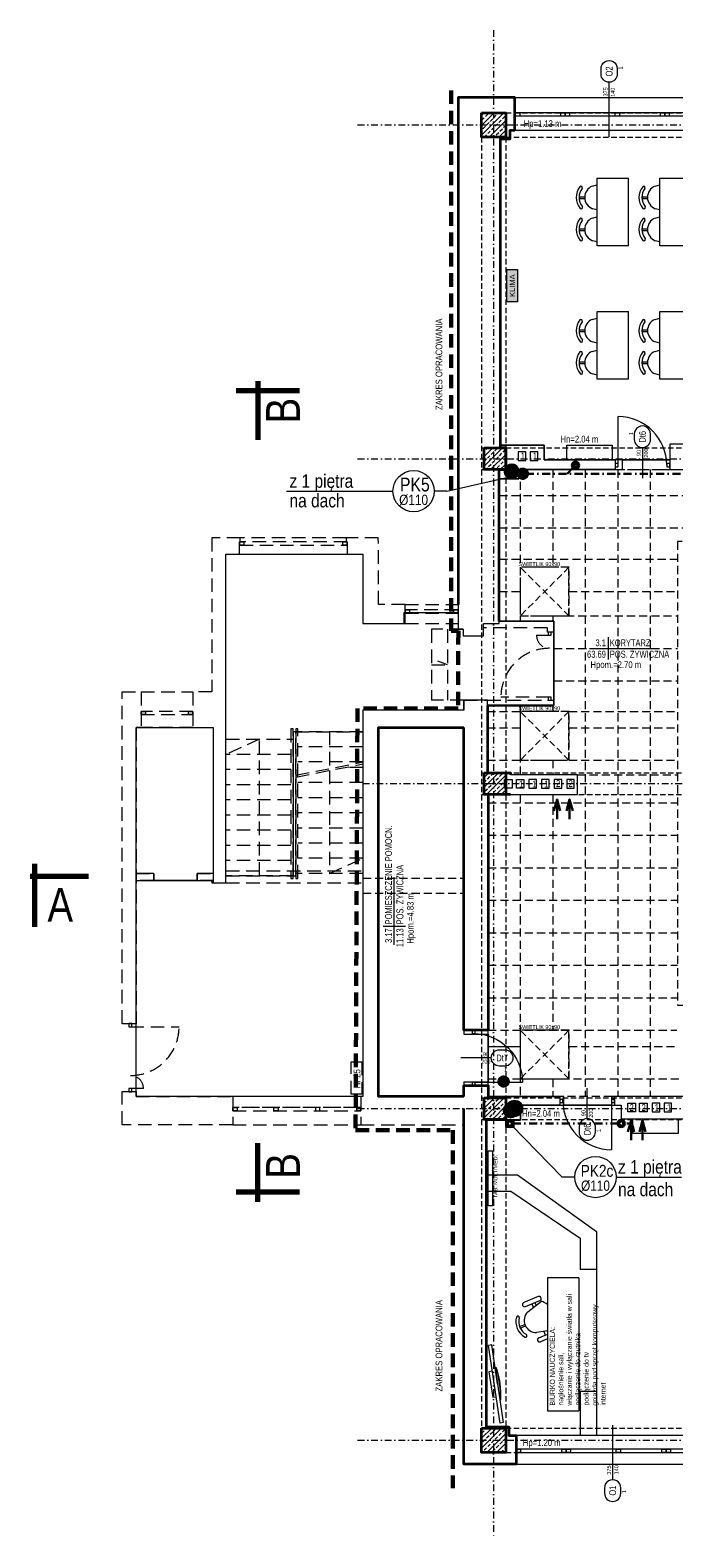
# Model space of a CAD drawing. Header units: millimetres. Extents: x -96593 to 66336, y -23969 to 7139.
# Tile 4 of 256: x -91022 to -89832, y -18348 to -15564. Entities that reach past the tile are written whole.
import ezdxf
from ezdxf.enums import TextEntityAlignment as Align

# ---------------------------------------------------------------- set-up
doc = ezdxf.new("R2010")
doc.units = ezdxf.units.MM
for name, pattern in [('DASHDOT', [1, 0.5, -0.25, 0, -0.25]), ('DASHED', [0.75, 0.5, -0.25]), ('DASHEDX2', [1.5, 1, -0.5])]:
    doc.linetypes.add(name, pattern=pattern)
for name, color, linetype, lineweight in [('!MARIUSZ', 220, 'Continuous', 35), ('BA_drz', 7, 'Continuous', 18), ('BA_KS_ist.', 34, 'Continuous', 50), ('BA_met', 7, 'Continuous', 18), ('BA_sym', 7, 'Continuous', 18), ('BA_txc', 1, 'Continuous', 18), ('BA_txs', 2, 'Continuous', 18), ('Hp', 1, 'Continuous', 18), ('mm_klima_PROJ', 86, 'Continuous', 35), ('mm_klimatyzacja', 94, 'Continuous', 50), ('MM_KS_OPISY', 7, 'Continuous', 9), ('mm_SKROPLINY', 3, 'DASHDOT', 30), ('mm_WENT_graw', 200, 'Continuous', 15), ('mm_went_opis', 7, 'Continuous', 15), ('PG_KONSTRUKCJA', 5, 'Continuous', 35), ('PG_OKNA', 7, 'Continuous', 18), ('PG_OSIE', 1, 'DASHDOT', 18), ('PG_PARAPETY_WEWN.', 2, 'Continuous', 18), ('PG_PARAPETY_ZEWN.', 1, 'Continuous', 18), ('PG_PODCIĄGI', 1, 'DASHED', 18), ('PG_PRZERYWANE_ŚREDNIE', 1, 'DASHEDX2', 18), ('PG_SZRAF', 1, 'Continuous', 18), ('PG_WENTYLACJA', 1, 'Continuous', 18), ('PG_WIDOKOWE_CIENKIE', 1, 'Continuous', 18), ('PG_WYMIARY', 1, 'Continuous', 18), ('PG_WYPOSAŻENIE', 1, 'Continuous', 18), ('PG_ŚCIANY_DZIAŁOWE', 3, 'Continuous', 18), ('PG_ŚCIANY_SŁUPY', 4, 'Continuous', 35), ('PG_ŚWIETLIKI', 1, 'DASHED', 18)]:
    doc.layers.add(name, color=color, linetype=linetype, lineweight=lineweight)
doc.layers.add('BA_pom', color=6, linetype='Continuous', lineweight=18, plot=False)
doc.layers.add('PG_POMOCNICZNE', color=6, linetype='Continuous', lineweight=18, plot=False)
doc.styles.add('BIKTC', font='bikromsw.shx', dxfattribs={"width": 0.8})
doc.styles.add('BIKTS', font='bikromsw.shx', dxfattribs={"width": 0.85})
doc.styles.add('ROMANS', font='bikromsw.shx', dxfattribs={"width": 0.8})
doc.styles.get("Standard").update_dxf_attribs({"font": 'arial.ttf'})

# ---------------------------------------------------------------- blocks, each defined once
blk = doc.blocks.new('SUFIT_2_P')
at = {"layer": 'PG_PRZERYWANE_ŚREDNIE', "color": 251, "lineweight": 15, "ltscale": 15, "true_color": 0x636466}
for points in [[(9997, 3487.9), (10033, 3487.9), (10033, 3504.9), (11614, 3504.9), (11614, 3384.9), (11325, 3384.9), (11325, 3371.9), (10326.5, 3371.9), (10326.5, 2515.9), (10835.5, 2515.9), (10835.5, 2346.9), (9976.5, 2346.9), (9976.5, 2904.9), (10141.5, 2904.9), (10141.5, 2941.2), (10018, 2941.2), (10018, 2944.9), (9975, 2944.9), (9975, 3068.9), (10098, 3068.9), (10098, 3224.7), (9997, 3224.7), (9997, 3487.9)], [(10035.9, 3504.9), (10035.9, 3224.7)], [(10095.9, 3504.9), (10095.9, 3324.6)], [(10155.9, 3504.9), (10155.9, 2346.9)], [(10215.9, 3504.9), (10215.9, 2346.9)], [(10275.9, 3504.9), (10275.9, 2346.9)], [(9997, 3457.3), (10471.8, 3457.3)], [(9997, 3397.3), (10471.8, 3397.3)], [(9997, 3339.5), (10326.5, 3339.5)], [(9997, 3279.5), (10035.9, 3279.5)], [(10125.9, 3279.5), (10326.5, 3279.5)], [(10098, 3234.6), (10326.5, 3234.6)], [(10098, 3174.6), (10326.5, 3174.6)], [(10098, 3114.6), (10326.5, 3114.6)], [(10035.9, 3068.9), (10035.9, 2941.2)], [(10095.9, 3068.9), (10095.9, 3058.2)], [(9975, 3058.2), (10035.9, 3058.2)], [(10125.9, 3058.2), (10326.5, 3058.2)], [(9975, 3028.2), (10035.9, 3028.2)], [(10125.9, 3028.2), (10326.5, 3028.2)], [(9975, 2968.2), (10035.9, 2968.2)], [(10095.9, 2968.2), (10095.9, 2941.2)], [(10125.9, 2968.2), (10326.5, 2968.2)], [(10141.5, 2941.2), (10326.5, 2941.2)], [(10035.9, 2904.9), (10035.9, 2346.9)], [(10095.9, 2904.9), (10095.9, 2469.5)], [(9976.5, 2889.5), (10326.5, 2889.5)], [(9976.5, 2829.5), (10326.5, 2829.5)], [(9976.5, 2769.5), (10326.5, 2769.5)], [(9976.5, 2709.5), (10326.5, 2709.5)], [(9976.5, 2649.5), (10326.5, 2649.5)], [(9976.5, 2589.5), (10326.5, 2589.5)], [(9976.5, 2529.5), (10326.5, 2529.5)], [(9976.5, 2469.5), (10325.2, 2469.5)], [(10125.9, 2439.5), (10325.2, 2439.5)], [(9976.5, 2379.5), (10835.5, 2379.5)], [(10095.9, 2379.5), (10095.9, 2346.9)]]:
    blk.add_lwpolyline(points, dxfattribs=at)
for points in [[(10035.9, 3234.6), (10125.9, 3234.6), (10125.9, 3324.6), (10035.9, 3324.6)], [(10125.9, 3058.2), (10035.9, 3058.2), (10035.9, 2968.2), (10125.9, 2968.2)], [(10125.9, 2469.5), (10035.9, 2469.5), (10035.9, 2379.5), (10125.9, 2379.5)]]:
    blk.add_lwpolyline(points, close=True, dxfattribs=at)
at = {"layer": 'PG_PRZERYWANE_ŚREDNIE', "color": 251, "true_color": 0x636466}
for points in [[(10095.9, 3234.6), (10095.9, 3224.7)], [(9976.5, 2439.5), (10035.9, 2439.5)]]:
    blk.add_lwpolyline(points, dxfattribs=at)
blk = doc.blocks.new('A$C243F7E6F')
at = {"layer": 'PG_SZRAF'}
h = blk.add_hatch(dxfattribs=at)
h.set_pattern_fill('ANSI33', color=256, scale=2)
h.set_pattern_definition([(45, (-6891.598, -2675.306), (-8.980256, 8.980256), []), (45, (-6882.618, -2675.306), (-8.980256, 8.980256), [6.35, -3.175])])
h.paths.add_polyline_path([(0, 0), (40, 0), (40, -40), (0, -40)])
at = {"layer": 'PG_KONSTRUKCJA'}
blk.add_lwpolyline([(0, 0), (40, 0), (40, -40), (0, -40), (0, 0)], dxfattribs=at)
blk = doc.blocks.new('A$C652F0D4A')
at = {"layer": 'PG_SZRAF'}
h = blk.add_hatch(dxfattribs=at)
h.set_pattern_fill('ANSI33', color=256, scale=2)
h.set_pattern_definition([(45, (-7030.048, -4118.865), (-8.980256, 8.980256), []), (45, (-7021.067, -4118.865), (-8.980256, 8.980256), [6.35, -3.175])])
h.paths.add_polyline_path([(-45, 45), (0, 45), (0, 0), (-45, 0)])
at = {"layer": 'PG_KONSTRUKCJA'}
blk.add_lwpolyline([(-45, 45), (0, 45), (0, 0), (-45, 0), (-45, 45)], dxfattribs=at)
blk = doc.blocks.new('bikmet')
blk.add_line((0, 1.65), (0, -1.65))
at = {"style": 'ROMANS', "width": 0.8}
blk.add_attdef('NRPOM', text='', height=1, dxfattribs=at).set_placement((-0.33, 0.33), align=Align.RIGHT)
blk.add_attdef('NWAPOM', (0.25, 0.33), '', height=1, dxfattribs=at)
blk.add_attdef('PODLOGA', text='', height=1.04, dxfattribs=at).set_placement((0.25, -0.33), align=Align.TOP_LEFT)
blk = doc.blocks.new('dr1h901')
at = {"color": 0}
blk.add_line((-0.5, 0), (-0.5, 1), dxfattribs=at)
blk.add_line((0, 0.362), (0, -0.266))
blk.add_arc((-0.5, 0), 1, 0, 90, dxfattribs=at)
blk = doc.blocks.new('A$Cb1a75cff')
at = {"layer": 'PG_ŚWIETLIKI', "ltscale": 25}
for p, q in [((90, 90), (0, 90)), ((0, 90), (0, 0)), ((90, 90), (0, 0)), ((0, 90), (90, 0)), ((90, 0), (90, 90)), ((0, 0), (90, 0))]:
    blk.add_line(p, q, dxfattribs=at)
at = {"layer": 'Hp', "style": 'BIKTC', "width": 0.8}
blk.add_text('ŚWIETLIK 90x90', height=7.5, rotation=90, dxfattribs=at).set_placement((0.2, 35.2), align=Align.BOTTOM_CENTER)
blk = doc.blocks.new('jamb')
blk.add_lwpolyline([(-0.5, -0.5), (-0.5, 0.5), (0.5, 0.5), (0.5, -0.5)], close=True)
blk = doc.blocks.new('symdrz')
blk.add_lwpolyline([(-10, -30, -1), (-10, 30), (10, 30, -1), (10, -30)], format="xyb", close=True)
at = {"style": 'BIKTS', "width": 0.8}
blk.add_attdef('SYMDRZ', text='', height=25, dxfattribs=at).set_placement((0, 0), align=Align.MIDDLE)
blk.add_attdef('SZERDRZ', text='', height=25, dxfattribs=at).set_placement((77.1, 8.8), align=Align.CENTER)
blk.add_attdef('WYSDRZ', text='', height=25, dxfattribs=at).set_placement((77.1, -9.5), align=Align.TOP_CENTER)
blk = doc.blocks.new('A$C5d8eeb17')
at = {"layer": 'PG_WYPOSAŻENIE', "color": 251, "true_color": 0x636466}
for p, q in [((29.8, 110.3), (38.7, 112.7)), ((38.7, 0), (38.7, 125)), ((38.7, 125), (96.5, 125)), ((96.5, 0), (96.5, 125)), ((5.3, 90.8), (15.9, 90.9)), ((5.4, 87.7), (15.9, 87.8)), ((38.7, 66.6), (30.2, 68.7)), ((5.3, 31.7), (15.9, 31.8)), ((5.4, 28.6), (15.9, 28.7)), ((29.8, 51.2), (38.7, 53.6)), ((38.7, 7.5), (30.2, 9.6)), ((96.5, 0), (38.7, 0))]:
    blk.add_line(p, q, dxfattribs=at)
for centre, radius, start, end in [((31.8, 89.5), 31.8, 141.4442, 219.6752), ((31.8, 89.5), 26.5, 141.4442, 219.6752), ((8.8, 107.4), 2.68, 328.6779, 134.2106), ((38.2, 89.6), 22.4, 112.1553, 248.9642), ((9.2, 71.2), 2.68, 226.9089, 32.4416), ((31.8, 30.4), 31.8, 141.4442, 219.6752), ((31.8, 30.4), 26.5, 141.4442, 219.6752), ((8.8, 48.3), 2.68, 328.6779, 134.2106), ((38.2, 30.5), 22.4, 112.1553, 248.9642), ((9.2, 12.1), 2.68, 226.9089, 32.4416)]:
    blk.add_arc(centre, radius, start, end, dxfattribs=at)
blk = doc.blocks.new('A$Cece8d0b0')
at = {"layer": 'PG_WYPOSAŻENIE', "color": 251, "true_color": 0x636466}
for p, q in [((116.2, 245.8), (58.4, 245.8)), ((58.4, 245.8), (58.4, 0)), ((116.2, 245.8), (116.2, 0)), ((41.1, 211.2), (14.6, 200)), ((17.7, 192.6), (44.2, 203.9)), ((22, 183), (47.5, 202.5)), ((32.7, 191.2), (29.9, 197.8)), ((35.3, 200.1), (37.5, 194.9)), ((6.9, 155.6), (16.5, 159.8)), ((8.1, 152.8), (17.8, 156.9)), ((58.4, 147.8), (38.3, 144.7)), ((42.2, 135), (58.4, 141.9)), ((51.6, 146.7), (54.4, 140.2)), ((58.4, 145.8), (57.7, 147.7)), ((58.4, 133.2), (45.4, 127.6)), ((58.4, 0), (116.2, 0))]:
    blk.add_line(p, q, dxfattribs=at)
for centre, radius, start, end in [((16.2, 196.3), 4, 113.0584, 293.0584), ((42.7, 207.5), 4, 293.0584, 113.0584), ((33.4, 165.3), 39.8, 51.1245, 69.3469), ((31.8, 164.6), 31.8, 163.9429, 242.1739), ((3.7, 172.3), 2.68, 351.1766, 156.7093), ((31.8, 164.6), 26.5, 163.9429, 242.1739), ((37.7, 167.1), 22.4, 134.654, 271.4629), ((17.9, 138.9), 2.68, 249.4076, 54.9403), ((43.8, 131.3), 4, 113.0584, 293.0584)]:
    blk.add_arc(centre, radius, start, end, dxfattribs=at)
blk = doc.blocks.new('A$C3e5ab8de')
at = {"layer": 'PG_WIDOKOWE_CIENKIE', "color": 40, "true_color": 0xf8d731}
for points in [[(39.4, 1227.6), (25.4, 1227.6), (25.4, 1211.6), (39.4, 1211.6)], [(61.3, 1227.6), (47.3, 1227.6), (47.3, 1211.6), (61.3, 1211.6)], [(0, 622.3), (14, 622.3), (14, 606.3), (0, 606.3)], [(21.9, 622.3), (35.9, 622.3), (35.9, 606.3), (21.9, 606.3)], [(59.1, 622.3), (45.1, 622.3), (45.1, 606.3), (59.1, 606.3)], [(82.4, 622.3), (68.4, 622.3), (68.4, 606.3), (82.4, 606.3)], [(105.6, 622.3), (91.6, 622.3), (91.6, 606.3), (105.6, 606.3)], [(128.9, 622.3), (114.9, 622.3), (114.9, 606.3), (128.9, 606.3)], [(227.8, 24.6), (241.8, 24.6), (241.8, 8.6), (227.8, 8.6)], [(249.7, 24.6), (263.7, 24.6), (263.7, 8.6), (249.7, 8.6)], [(286.9, 24.6), (272.9, 24.6), (272.9, 8.6), (286.9, 8.6)], [(308.8, 24.6), (294.8, 24.6), (294.8, 8.6), (308.8, 8.6)]]:
    blk.add_lwpolyline(points, close=True, dxfattribs=at)
for radius in [15, 7.5]:
    blk.add_circle((18.5, 15), radius, dxfattribs=at)
blk = doc.blocks.new('A$C370B491A')
at = {"layer": 'PG_WENTYLACJA'}
h = blk.add_hatch(color=252, dxfattribs=at)
h.dxf.hatch_style = 1
h.paths.add_polyline_path([(880.6, 2342.4), (900.6, 2342.4), (900.6, 2282.4), (880.6, 2282.4)])
at = {"layer": '!MARIUSZ', "color": 252, "linetype": 'DASHED', "lineweight": 0, "ltscale": 50}
for p, q in [((782.9, 1713.8), (790.9, 1713.8)), ((782.9, 1707.8), (782.9, 1713.8)), ((790.9, 1707.8), (782.9, 1707.8)), ((790.9, 1713.8), (790.9, 1707.8)), ((692.9, 1688.8), (790.9, 1688.8)), ((741.4, 1677.8), (741.4, 1546.8)), ((799.9, 1677.8), (741.4, 1677.8)), ((771.4, 1677.8), (771.4, 1546.8)), ((957.1, 1672.8), (957.1, 1666.8)), ((962.6, 1666.8), (962.6, 1672.8)), ((957.1, 1666.8), (962.6, 1666.8)), ((771.4, 1612.3), (753.3, 1619.1)), ((741.4, 1612.3), (771.4, 1612.3)), ((169.9, 949.3), (169.9, 1562.3)), ((169.9, 1562.3), (204.9, 1562.3)), ((204.9, 1562.3), (204.9, 1496.8)), ((801.4, 1546.8), (741.4, 1546.8)), ((801.4, 1528.8), (801.4, 1546.8)), ((801.4, 1546.8), (844.9, 1546.8)), ((962.6, 1552.8), (957.1, 1552.8)), ((957.1, 1552.8), (957.1, 1546.8)), ((962.6, 1546.8), (962.6, 1552.8)), ((204.9, 1496.8), (195.9, 1496.8)), ((195.9, 1496.8), (195.9, 949.3)), ((490.9, 1408.3), (614.9, 1432.8)), ((490.9, 1404.8), (614.9, 1429.2)), ((195.9, 949.3), (169.9, 949.3)), ((188.1, 949.8), (182.6, 949.8)), ((182.6, 949.8), (182.6, 943.8)), ((188.1, 943.8), (188.1, 949.8)), ((182.6, 943.8), (188.1, 943.8)), ((169.9, 824.3), (195.9, 824.3)), ((169.9, 762.8), (169.9, 824.3)), ((188.1, 829.8), (182.6, 829.8)), ((182.6, 829.8), (182.6, 823.8)), ((182.6, 823.8), (188.1, 823.8)), ((209.4, 829.8), (185.4, 829.8)), ((188.1, 823.8), (188.1, 829.8)), ((195.9, 824.3), (195.9, 814.8)), ((195.9, 814.8), (374.4, 814.8)), ((374.4, 814.8), (374.4, 762.8)), ((374.4, 762.8), (169.9, 762.8))]:
    blk.add_line(p, q, dxfattribs=at)
at = {"layer": '!MARIUSZ', "color": 252, "linetype": 'DASHED', "lineweight": 0, "ltscale": 50, "extrusion": (0, 0, -1)}
for p, q in [((959.8, 1552.8), (869.8, 1552.8)), ((185.4, 943.8), (275.4, 943.8))]:
    blk.add_line(p, q, dxfattribs=at)
at = {"layer": '!MARIUSZ', "color": 252, "lineweight": 5}
for p, q in [((852.9, 356.4), (846.9, 355.5)), ((868.4, 212), (846.9, 355.5)), ((863.7, 284.6), (852.9, 356.4)), ((854.1, 307.7), (847.9, 306.7)), ((847.9, 306.7), (855.1, 258.9)), ((860.6, 314.8), (859.2, 314.5)), ((859.2, 314.5), (868.1, 254.7)), ((860.6, 314.8), (861.3, 314.9)), ((863.7, 284.6), (874.4, 212.9)), ((861.3, 259.8), (855.1, 258.9)), ((868.1, 254.7), (868.9, 254.9)), ((869.7, 255), (868.9, 254.9)), ((874.4, 212.9), (868.4, 212))]:
    blk.add_line(p, q, dxfattribs=at)
at = {"layer": '!MARIUSZ', "color": 252, "linetype": 'DASHED', "lineweight": 0, "ltscale": 50}
for points in [[(388.4, 1846.8), (335.9, 1846.8), (335.9, 1562.3), (300.9, 1562.3), (300.9, 1496.8), (338.4, 1496.8), (338.4, 1209.8), (361.9, 1209.8), (361.9, 1816.8), (386.9, 1816.8), (386.9, 1839.3), (388.4, 1839.3), (388.4, 1846.8)], [(386.9, 1839.3), (386.9, 1833.3), (585.9, 1833.3), (585.9, 1839.3), (386.9, 1839.3)], [(583.9, 1846.8), (388.4, 1846.8)], [(692.9, 1723.8), (643.9, 1723.8), (643.4, 1846.8), (583.9, 1846.8), (583.9, 1839.3), (585.9, 1839.3), (585.9, 1816.8), (614.9, 1816.8), (614.9, 1688.8), (692.9, 1688.8), (692.9, 1708.8), (692.9, 1723.8)], [(386.9, 1816.8), (585.9, 1816.8)], [(692.9, 1723.8), (790.9, 1723.8)], [(790.9, 1723.8), (790.9, 1677.8), (799.9, 1677.8), (799.9, 1665.8), (837.9, 1665.8), (837.9, 1680.6), (837.9, 1680.6)], [(955.9, 1672.8), (955.9, 1680.6), (837.9, 1680.6)], [(935.8, 1666.8), (959.8, 1666.8)], [(204.9, 1562.3), (300.9, 1562.3)], [(844.9, 1546.8), (955.9, 1546.8)], [(204.9, 1526.3), (204.9, 1520.3), (300.9, 1520.3), (300.9, 1526.3), (204.9, 1526.3)], [(801.4, 1528.8), (614.9, 1528.8), (614.9, 1201.3)], [(300.9, 1496.8), (204.9, 1496.8)], [(490.9, 1226.9), (490.9, 1488.8), (614.9, 1488.8), (614.9, 1226.9), (490.9, 1226.9)], [(614.9, 1488.8), (490.9, 1488.8)], [(552.9, 1488.8), (552.9, 1420.5)], [(423.9, 1222.8), (423.9, 1474.8), (361.9, 1446.8)], [(485.9, 1222.8), (361.9, 1222.8), (361.9, 1474.8), (485.9, 1474.8), (485.9, 1222.8)], [(614.9, 1460.8), (494.9, 1460.8)], [(481.9, 1446.8), (361.9, 1446.8)], [(614.9, 1432.8), (494.9, 1432.8)], [(614.9, 1422.9), (582.9, 1422.9)], [(481.9, 1418.8), (361.9, 1418.8)], [(614.9, 1394.9), (494.9, 1394.9)], [(552.9, 1417), (552.9, 1226.9), (614.9, 1254.9)], [(481.9, 1390.8), (361.9, 1390.8)], [(614.9, 1366.9), (494.9, 1366.9)], [(481.9, 1362.8), (361.9, 1362.8)], [(614.9, 1338.9), (494.9, 1338.9)], [(481.9, 1334.8), (361.9, 1334.8)], [(614.9, 1310.9), (494.9, 1310.9)], [(481.9, 1306.8), (361.9, 1306.8)], [(481.9, 1306.8), (361.9, 1306.8)], [(481.9, 1306.8), (361.9, 1306.8)], [(361.9, 1222.8), (485.9, 1222.8), (485.9, 1303.2)], [(614.9, 1282.9), (494.9, 1282.9)], [(481.9, 1278.8), (361.9, 1278.8)], [(614.9, 1254.9), (494.9, 1254.9)], [(481.9, 1250.8), (361.9, 1250.8)], [(361.9, 1231.8), (614.9, 1231.8)], [(361.9, 1209.8), (614.9, 1209.8)], [(614.9, 1201.3), (614.9, 814.8), (610.9, 814.8), (610.9, 762.8), (801.4, 762.8), (801.4, 792.8)], [(610.9, 814.8), (374.4, 814.8)], [(374.4, 794.8), (374.4, 788.8), (611.4, 788.8), (611.4, 794.8), (374.4, 794.8)], [(603.9, 794.8), (382.4, 794.8)], [(374.4, 762.8), (610.9, 762.8)]]:
    blk.add_lwpolyline(points, dxfattribs=at)
for points in [[(386.9, 1839.3), (394.9, 1839.3), (394.9, 1833.3), (386.9, 1833.3)], [(577.9, 1839.3), (585.9, 1839.3), (585.9, 1833.3), (577.9, 1833.3)], [(692.9, 1713.8), (692.9, 1707.8), (790.9, 1707.8), (790.9, 1713.8)], [(692.9, 1713.8), (700.9, 1713.8), (700.9, 1707.8), (692.9, 1707.8)], [(204.9, 1526.3), (212.9, 1526.3), (212.9, 1520.3), (204.9, 1520.3)], [(292.9, 1526.3), (300.9, 1526.3), (300.9, 1520.3), (292.9, 1520.3)], [(481.9, 1217.8), (485.9, 1217.8), (485.9, 1493.8), (481.9, 1493.8)], [(490.9, 1488.8), (485.9, 1488.8), (485.9, 1222.8), (490.9, 1222.8)], [(490.9, 1217.8), (494.9, 1217.8), (494.9, 1493.8), (490.9, 1493.8)], [(195.9, 1226.8), (228.4, 1226.8), (228.4, 1213.8), (195.9, 1213.8)], [(308.4, 1226.8), (338.4, 1226.8), (338.4, 1213.8), (308.4, 1213.8)], [(593.2, 879.2), (613.2, 879.2), (613.2, 819.2), (593.2, 819.2)], [(374.4, 794.8), (382.4, 794.8), (382.4, 788.8), (374.4, 788.8)], [(450.4, 794.8), (458.4, 794.8), (458.4, 788.8), (450.4, 788.8)], [(535.4, 794.8), (527.4, 794.8), (527.4, 788.8), (535.4, 788.8)], [(603.4, 794.8), (611.4, 794.8), (611.4, 788.8), (603.4, 788.8)]]:
    blk.add_lwpolyline(points, close=True, dxfattribs=at)
for centre, start, end in [((959.8, 1666.8), 180, 270), ((185.4, 829.8), 0, 90)]:
    blk.add_arc(centre, 24, start, end, dxfattribs=at)
at = {"layer": '!MARIUSZ', "color": 252, "lineweight": 5}
for centre, start, end in [((706.8, 262.8), 357.2042, 18.6739), ((707.6, 262.9), 357.2005, 18.6778)]:
    blk.add_arc(centre, 162.3, start, end, dxfattribs=at)
at = {"layer": '!MARIUSZ', "color": 252, "linetype": 'DASHED', "lineweight": 0, "ltscale": 50}
for centre, start_param, end_param in [((959.8, 1552.8), -0.785398, 0.785398), ((185.4, 943.8), 2.356194, 3.926991)]:
    blk.add_ellipse(centre, major_axis=(-63.6, 63.6), ratio=1, start_param=start_param, end_param=end_param, dxfattribs=at)
at = {"color": 252}
for p, q in [((962.6, 1672.8), (957.1, 1672.8)), ((957.1, 1546.8), (962.6, 1546.8))]:
    blk.add_line(p, q, dxfattribs=at)
at = {"layer": 'BA_met', "color": 252}
for points in [[(1033.7, 1642.5), (1157.5, 1642.5)], [(672.7, 1095.4), (672.7, 1219.2)]]:
    blk.add_lwpolyline(points, dxfattribs=at)
at = {"layer": 'BA_sym', "color": 252}
for p, q in [((1069.9, 2587.2), (1069.9, 2688.2)), ((1076.4, 208.3), (1076.4, 107.2))]:
    blk.add_line(p, q, dxfattribs=at)
at = {"layer": 'mm_went_opis', "color": 252, "lineweight": 30}
for points in [[(979.3, 1342.3), (973.6, 1363.6), (967.9, 1342.3)], [(973.6, 1327.1), (973.6, 1363.6)], [(1002.6, 1342.3), (996.9, 1363.6), (991.2, 1342.3)], [(996.9, 1327.1), (996.9, 1363.6)], [(1116.1, 749.6), (1110.4, 770.9), (1104.7, 749.6)], [(1110.4, 734.4), (1110.4, 770.9)], [(1137.3, 749.6), (1131.6, 770.9), (1125.9, 749.6)], [(1131.6, 734.4), (1131.6, 770.9)]]:
    blk.add_lwpolyline(points, dxfattribs=at)
at = {"layer": 'PG_KONSTRUKCJA', "color": 252}
blk.add_lwpolyline([(833.9, 202.8), (878.9, 202.8), (878.9, 157.8), (833.9, 157.8), (833.9, 202.8)], dxfattribs=at)
at = {"layer": 'PG_OKNA', "color": 252}
for p, q in [((1273.9, 2631.8), (895.9, 2631.8)), ((1273.9, 2625.8), (895.9, 2625.8))]:
    blk.add_line(p, q, dxfattribs=at)
for points in [[(895.9, 2631.8), (904.9, 2631.8), (904.9, 2625.8), (895.9, 2625.8)], [(980.6, 2631.8), (988.6, 2631.8), (988.6, 2625.8), (980.6, 2625.8)], [(988.6, 2631.8), (996.6, 2631.8), (996.6, 2625.8), (988.6, 2625.8)], [(1080.9, 2631.8), (1088.9, 2631.8), (1088.9, 2625.8), (1080.9, 2625.8)], [(1165.1, 2631.8), (1173.1, 2631.8), (1173.1, 2625.8), (1165.1, 2625.8)], [(1173.1, 2631.8), (1181.1, 2631.8), (1181.1, 2625.8), (1173.1, 2625.8)], [(898.4, 163.8), (906.4, 163.8), (906.4, 157.8), (898.4, 157.8)], [(982.6, 163.8), (990.6, 163.8), (990.6, 157.8), (982.6, 157.8)], [(990.6, 163.8), (998.6, 163.8), (998.6, 157.8), (990.6, 157.8)], [(1082.9, 163.8), (1090.9, 163.8), (1090.9, 157.8), (1082.9, 157.8)], [(1167.1, 163.8), (1175.1, 163.8), (1175.1, 157.8), (1167.1, 157.8)], [(1175.1, 163.8), (1183.1, 163.8), (1183.1, 157.8), (1175.1, 157.8)]]:
    blk.add_lwpolyline(points, close=True, dxfattribs=at)
blk.add_lwpolyline([(898.4, 163.8), (898.4, 157.8), (1275.4, 157.8), (1275.4, 163.8), (898.4, 163.8)], dxfattribs=at)
at = {"layer": 'PG_OSIE', "color": 252, "ltscale": 25}
for points in [[(856.4, 2784.4), (856.4, 0)], [(605.2, 2609.3), (2885.5, 2609.3)], [(605.2, 1992.8), (2885.5, 1992.8)], [(614.9, 1392.8), (2885.5, 1392.8)], [(605.2, 792.8), (2885.5, 792.8)], [(605.2, 180.3), (2885.5, 180.3)]]:
    blk.add_lwpolyline(points, dxfattribs=at)
at = {"layer": 'PG_PARAPETY_WEWN.', "color": 252}
for points in [[(895.9, 2599.8), (1273.9, 2599.8)], [(1275.4, 188.8), (898.4, 188.8)]]:
    blk.add_lwpolyline(points, dxfattribs=at)
at = {"layer": 'PG_PARAPETY_ZEWN.', "color": 252}
for points in [[(895.9, 2659.8), (2630.9, 2659.8)], [(898.4, 135.8), (2630.9, 135.8)]]:
    blk.add_lwpolyline(points, dxfattribs=at)
at = {"layer": 'PG_PODCIĄGI', "color": 252, "ltscale": 30}
for p, q in [((614.9, 1218.3), (801.4, 1218.3)), ((614.9, 1190.3), (801.4, 1190.3))]:
    blk.add_line(p, q, dxfattribs=at)
at = {"layer": 'PG_PODCIĄGI', "color": 252, "ltscale": 20}
for points in [[(833.9, 2631.8), (2687.9, 2631.8)], [(833.9, 2631.8), (833.9, 157.8)], [(878.9, 2631.8), (878.9, 157.8)], [(833.9, 2586.8), (2687.9, 2586.8)], [(833.9, 2012.8), (2687.9, 2012.8)], [(833.9, 1972.8), (2687.9, 1972.8)], [(833.9, 1412.8), (2687.9, 1412.8)], [(833.9, 1372.8), (2687.9, 1372.8)], [(833.9, 812.8), (2687.9, 812.8)], [(833.9, 772.8), (2687.9, 772.8)], [(833.9, 202.8), (2687.9, 202.8)], [(833.9, 157.8), (2687.9, 157.8)]]:
    blk.add_lwpolyline(points, dxfattribs=at)
at = {"layer": 'PG_POMOCNICZNE', "color": 252}
for points in [[(868.9, 2583.8), (886.9, 2583.8), (886.9, 2599.8), (1287.9, 2599.8)], [(1336.9, 2019.8), (1181.9, 2019.8), (1181.9, 1990.8), (949.9, 1990.8), (949.9, 2017.8), (868.9, 2017.8), (868.9, 2583.8)], [(895.9, 2599.8), (1273.9, 2599.8)], [(866.9, 1955.8), (902.9, 1955.8), (902.9, 1972.8), (1094.9, 1972.8), (1094.9, 1990.8), (1181.9, 1990.8), (1181.9, 1972.8), (1848.9, 1972.8)], [(1519.9, 814.8), (1074.4, 814.8), (1074.4, 798.8), (986.4, 798.8), (986.4, 814.8), (846.4, 814.8), (846.4, 1372.8), (1011.4, 1372.8), (1011.4, 1409.1), (887.9, 1409.1), (887.9, 1412.8), (844.9, 1412.8), (844.9, 1537.6), (967.9, 1537.6), (967.9, 1692.6), (866.9, 1692.6), (866.9, 1955.8)], [(361.9, 1816.8), (614.9, 1816.8), (614.9, 1688.8), (690.9, 1688.8), (690.9, 1708.8), (790.9, 1708.8), (790.9, 1677.8), (799.9, 1677.8), (799.9, 1665.8), (837.9, 1665.8), (837.9, 1688.8), (866.9, 1688.8), (866.9, 1692.6), (967.9, 1692.6), (967.9, 1537.6), (844.9, 1537.6), (844.9, 1546.8), (801.4, 1546.8), (801.4, 1528.8), (614.9, 1528.8), (614.9, 814.8), (485.9, 814.8), (195.9, 814.8), (195.9, 1213.8), (335.9, 1213.8), (335.9, 1209.8), (361.9, 1209.8), (361.9, 1816.8)], [(195.9, 1226.8), (195.9, 1496.8), (338.4, 1496.8), (338.4, 1226.8), (308.4, 1226.8), (308.4, 1213.8), (228.4, 1213.8), (228.4, 1226.8), (195.9, 1226.8)], [(643.9, 1496.3), (801.4, 1496.3), (801.4, 930.3), (846.4, 930.3), (846.4, 841.3), (801.4, 841.3), (801.4, 814.8), (643.6, 814.8), (644.1, 1496.3)], [(842.4, 771.3), (906.4, 771.3), (906.4, 798.8), (1092.4, 798.8), (1092.4, 773.8), (1289.9, 773.8)], [(1287.9, 188.8), (884.4, 188.8), (884.4, 204.8), (842.4, 204.8), (842.4, 771.3)]]:
    blk.add_lwpolyline(points, dxfattribs=at)
at = {"layer": 'PG_PRZERYWANE_ŚREDNIE', "color": 252, "lineweight": 60, "ltscale": 25}
blk.add_lwpolyline([(778, 2673), (778, 1675), (791.3, 1675), (790.9, 1531.8), (604.9, 1531.8), (601.4, 752.8), (780.9, 752.7), (781.3, 91.7)], dxfattribs=at)
at = {"layer": 'PG_WENTYLACJA', "color": 252}
blk.add_lwpolyline([(880.6, 2342.4), (900.6, 2342.4), (900.6, 2282.4), (880.6, 2282.4)], close=True, dxfattribs=at)
at = {"layer": 'PG_WIDOKOWE_CIENKIE', "color": 252, "lineweight": 70}
for p, q in [((497.5, 2118.5), (381, 2118.5)), ((421, 2136), (421, 2028)), ((8, 1244.8), (8, 1128.3)), ((108, 1221.3), (0, 1221.3)), ((421, 620.6), (421, 728.6)), ((497.5, 638.1), (381, 638.1))]:
    blk.add_line(p, q, dxfattribs=at)
at = {"layer": 'PG_WIDOKOWE_CIENKIE', "color": 252}
for p, q in [((841.4, 670.3), (900.4, 670.3)), ((900.4, 670.3), (1046.4, 565.8)), ((841.4, 640.3), (888, 640.3)), ((888, 640.3), (1016.4, 553.3)), ((1046.4, 565.8), (1046.4, 190.8)), ((1016.4, 553.3), (1016.4, 495.3)), ((1046.4, 495.3), (1016.4, 495.3)), ((1016.4, 270.8), (1046.4, 270.8)), ((1016.4, 270.8), (1016.4, 190.8))]:
    blk.add_line(p, q, dxfattribs=at)
at = {"layer": 'PG_WYPOSAŻENIE', "color": 252}
blk.add_lwpolyline([(846.6, 714.8), (854.1, 714.8), (854.1, 613.1), (846.6, 613.1)], close=True, dxfattribs=at)
at = {"layer": 'PG_ŚCIANY_DZIAŁOWE', "color": 252}
for p, q in [((967.9, 1672.8), (955.9, 1672.8)), ((955.9, 1546.8), (967.9, 1546.8))]:
    blk.add_line(p, q, dxfattribs=at)
for points in [[(868.9, 2017.8), (949.9, 2017.8), (949.9, 1990.8), (1080.9, 1990.8), (1080.9, 1972.8), (902.9, 1972.8), (902.9, 1955.8), (866.9, 1955.8)], [(1181.9, 2019.8), (1181.9, 1972.8), (1848.9, 1972.8), (1848.9, 2018.8), (1630.9, 2018.8), (1630.9, 1990.8), (1336.9, 1990.8), (1336.9, 2019.8), (1181.9, 2019.8)], [(967.9, 1672.8), (967.9, 1692.6), (866.9, 1692.6)], [(844.9, 1536.8), (967.9, 1536.8), (967.9, 1546.8)], [(887.9, 1372.8), (1011.4, 1372.8), (1011.4, 1409.1), (887.9, 1409.1)], [(846.4, 814.8), (978.9, 814.8), (978.9, 798.8), (906.4, 798.8), (906.4, 771.3), (842.4, 771.3)], [(1519.9, 814.8), (1079.9, 814.8), (1079.9, 798.8), (1092.4, 798.8), (1092.4, 773.8), (1289.9, 773.8), (1289.9, 769.8), (1334.9, 769.8), (1334.9, 797.8), (1408.9, 797.8), (1408.9, 772.8), (1508.9, 772.8), (1508.9, 792.8), (1514.4, 792.8), (1514.4, 814.8)]]:
    blk.add_lwpolyline(points, dxfattribs=at)
at = {"layer": 'PG_ŚCIANY_SŁUPY', "color": 252}
for points in [[(895.9, 2599.8), (895.9, 2659.8), (790.9, 2659.8), (790.9, 1723.8)], [(866.9, 1692.6), (866.9, 1972.8), (878.9, 1973), (878.9, 2012.8), (868.9, 2012.8), (868.9, 2583.8), (886.9, 2583.8), (886.9, 2599.8), (895.9, 2599.8)], [(844.9, 1536.8), (844.9, 1412.8), (887.9, 1412.8), (887.9, 1409.1)], [(643.9, 1201.3), (643.9, 1496.3), (801.4, 1496.3)], [(887.9, 1372.8), (846.4, 1372.8), (846.4, 937.3), (801.4, 937.3), (801.4, 1496.3)], [(801.4, 814.8), (643.9, 814.8), (643.9, 1201.3)], [(801.4, 814.8), (801.4, 835.3), (837.9, 835.3), (846.4, 835.3), (846.4, 812.8), (878.9, 812.8), (878.9, 772.8), (842.4, 772.8), (842.4, 202.8)], [(842.4, 204.8), (884.4, 204.8), (884.4, 188.8), (898.4, 188.8), (898.4, 135.8), (801.4, 135.8), (801.4, 792.8)]]:
    blk.add_lwpolyline(points, dxfattribs=at)
at = {"layer": 'BA_drz', "color": 252}
for name, p, xscale, yscale, zscale in [('dr1h901', (1131.4, 1980.8), 90, 90, -90), ('jamb', (1083.6, 1980.8), -5.5, 5.999999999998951, 5.5), ('jamb', (1179.1, 1980.8), -5.5, 5.999999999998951, 5.5), ('jamb', (819.6, 934.3), -5.5, 5.999999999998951, 5.5), ('jamb', (819.6, 838.3), -5.5, 5.999999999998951, 5.5), ('jamb', (981.6, 806.8), -5.5, 5.999999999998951, 5.5), ('jamb', (1077.1, 806.8), -5.5, 5.999999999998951, 5.5)]:
    blk.add_blockref(name, p, dxfattribs=dict(at, xscale=xscale, yscale=yscale, zscale=zscale))
at = {"layer": 'BA_drz', "color": 252, "yscale": 90, "zscale": -90}
for p, xscale, rotation in [((819.6, 886.3), -90, 270), ((1029.4, 806.8), 90, 180)]:
    blk.add_blockref('dr1h901', p, dxfattribs=dict(at, xscale=xscale, rotation=rotation))
at = {"layer": 'BA_met', "color": 252}
ref = blk.add_blockref('bikmet', (1068, 1642.5), dxfattribs=dict(at, xscale=12.5, yscale=12.5, zscale=12.5))
ref.add_attrib('NRPOM', ' 3.1', dxfattribs={"layer": '0', "height": 12.5, "style": 'ROMANS', "width": 0.8}).set_placement((1063.9, 1646.7), align=Align.RIGHT)
ref.add_attrib('NWAPOM', 'KORYTARZ', (1071.1, 1646.7), dxfattribs={"layer": '0', "height": 12.5, "style": 'ROMANS', "width": 0.8})
ref.add_attrib('RAREA', '63.69', dxfattribs={"layer": '0', "height": 13.02, "style": 'ROMANS', "width": 0.8}).set_placement((1063.9, 1638.3), align=Align.TOP_RIGHT)
ref.add_attrib('PODLOGA', 'POS. ŻYWICZNA', dxfattribs={"layer": '0', "height": 13.021, "style": 'ROMANS', "width": 0.8}).set_placement((1071.1, 1638.3), align=Align.TOP_LEFT)
ref = blk.add_blockref('bikmet', (672.7, 1129.8), dxfattribs=dict(at, xscale=12.5, yscale=12.5, zscale=12.5, rotation=90))
ref.add_attrib('NRPOM', ' 3.17', dxfattribs={"layer": '0', "height": 12.5, "rotation": 90, "style": 'ROMANS', "width": 0.8}).set_placement((668.5, 1125.6), align=Align.RIGHT)
ref.add_attrib('NWAPOM', 'POMIESZCZENIE POMOCN.', (668.5, 1132.9), dxfattribs={"layer": '0', "height": 12.5, "rotation": 90, "style": 'ROMANS', "width": 0.8})
ref.add_attrib('RAREA', '11.13', dxfattribs={"layer": '0', "height": 13.02, "rotation": 90, "style": 'ROMANS', "width": 0.8}).set_placement((676.8, 1125.6), align=Align.TOP_RIGHT)
ref.add_attrib('PODLOGA', 'POS. ŻYWICZNA', dxfattribs={"layer": '0', "height": 13.021, "rotation": 90, "style": 'ROMANS', "width": 0.8}).set_placement((676.8, 1132.9), align=Align.TOP_LEFT)
at = {"layer": 'BA_sym', "color": 252}
ref = blk.add_blockref('symdrz', (1069.9, 2708.2), dxfattribs=dict(at, xscale=0.5000000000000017, yscale=0.5000000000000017, zscale=0.5000000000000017, rotation=90.00000472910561))
ref.add_attrib('Symdrz', 'O2', dxfattribs={"height": 12.5, "rotation": 90, "style": 'BIKTS', "width": 0.8}).set_placement((1069.9, 2708.2), align=Align.MIDDLE_CENTER)
ref.add_attrib('Szerdrz', '375', dxfattribs={"layer": 'BA_txc', "height": 7.5, "rotation": 90, "style": 'BIKTS', "width": 0.8}).set_placement((1063.1, 2670.3), align=Align.MIDDLE_CENTER)
ref.add_attrib('Wysdrz', '140', dxfattribs={"layer": 'BA_txc', "height": 7.5, "rotation": 90, "style": 'BIKTS', "width": 0.8}).set_placement((1076.6, 2669.7), align=Align.MIDDLE_CENTER)
ref.add_attrib('Sztuk', '1', (1094.6, 2711.6), dxfattribs={"layer": 'BA_pom', "height": 7.5, "rotation": 90, "style": 'BIKTS', "width": 0.8})
ref = blk.add_blockref('symdrz', (1131.4, 2033.4), dxfattribs=dict(at, xscale=-0.5000000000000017, yscale=0.5000000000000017, zscale=0.5000000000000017, rotation=269.9999952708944))
ref.add_attrib('Symdrz', 'Dt6', dxfattribs={"height": 12.5, "rotation": 90, "style": 'BIKTS', "width": 0.8}).set_placement((1131.4, 2033.4), align=Align.MIDDLE_CENTER)
ref.add_attrib('Szerdrz', '200', dxfattribs={"layer": 'BA_txc', "height": 7.5, "rotation": 90, "style": 'BIKTS', "width": 0.8}).set_placement((1138.1, 2003.4), align=Align.MIDDLE_CENTER)
ref.add_attrib('Wysdrz', '90', dxfattribs={"layer": 'BA_txc', "height": 7.5, "rotation": 90, "style": 'BIKTS', "width": 0.8}).set_placement((1124.6, 2003.4), align=Align.MIDDLE_CENTER)
ref.add_attrib('Sztuk', '1', (1114.1, 2036.8), dxfattribs={"layer": 'BA_pom', "height": 7.5, "rotation": 90, "style": 'BIKTS', "width": 0.8})
ref = blk.add_blockref('symdrz', (872.2, 886.3), dxfattribs=dict(at, xscale=0.5000000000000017, yscale=0.5000000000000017, zscale=0.5000000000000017, rotation=4.729105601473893e-06))
ref.add_attrib('Symdrz', 'Dt7', dxfattribs={"height": 12.5, "rotation": 0, "style": 'BIKTS', "width": 0.8}).set_placement((872.2, 886.3), align=Align.MIDDLE_CENTER)
ref.add_attrib('Szerdrz', '90', dxfattribs={"layer": 'BA_txc', "height": 7.5, "rotation": 0, "style": 'BIKTS', "width": 0.8}).set_placement((842.2, 893), align=Align.MIDDLE_CENTER)
ref.add_attrib('Wysdrz', '200', dxfattribs={"layer": 'BA_txc', "height": 7.5, "rotation": 0, "style": 'BIKTS', "width": 0.8}).set_placement((842.2, 879.5), align=Align.MIDDLE_CENTER)
ref.add_attrib('Sztuk', '1', (875.7, 861.5), dxfattribs={"layer": 'BA_pom', "height": 7.5, "rotation": 0, "style": 'BIKTS', "width": 0.8})
ref = blk.add_blockref('symdrz', (1029.4, 754.2), dxfattribs=dict(at, xscale=-0.5000000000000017, yscale=0.5000000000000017, zscale=0.5000000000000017, rotation=89.99999527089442))
ref.add_attrib('Symdrz', 'Dt6', dxfattribs={"height": 12.5, "rotation": 90, "style": 'BIKTS', "width": 0.8}).set_placement((1029.4, 754.2), align=Align.MIDDLE_CENTER)
ref.add_attrib('Szerdrz', '90', dxfattribs={"layer": 'BA_txc', "height": 7.5, "rotation": 90, "style": 'BIKTS', "width": 0.8}).set_placement((1022.6, 784.2), align=Align.MIDDLE_CENTER)
ref.add_attrib('Wysdrz', '200', dxfattribs={"layer": 'BA_txc', "height": 7.5, "rotation": 90, "style": 'BIKTS', "width": 0.8}).set_placement((1036.1, 784.2), align=Align.MIDDLE_CENTER)
ref.add_attrib('Sztuk', '1', (1054.1, 749.3), dxfattribs={"layer": 'BA_pom', "height": 7.5, "rotation": 90, "style": 'BIKTS', "width": 0.8})
ref = blk.add_blockref('symdrz', (1076.4, 87.2), dxfattribs=dict(at, xscale=-0.5000000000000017, yscale=0.5000000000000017, zscale=0.5000000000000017, rotation=89.99999527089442))
ref.add_attrib('Symdrz', 'O1', dxfattribs={"height": 12.5, "rotation": 90, "style": 'BIKTS', "width": 0.8}).set_placement((1076.4, 87.2), align=Align.MIDDLE_CENTER)
ref.add_attrib('Szerdrz', '375', dxfattribs={"layer": 'BA_txc', "height": 7.5, "rotation": 90, "style": 'BIKTS', "width": 0.8}).set_placement((1069.6, 125.2), align=Align.MIDDLE_CENTER)
ref.add_attrib('Wysdrz', '140', dxfattribs={"layer": 'BA_txc', "height": 7.5, "rotation": 90, "style": 'BIKTS', "width": 0.8}).set_placement((1083.1, 125.7), align=Align.MIDDLE_CENTER)
ref.add_attrib('Sztuk', '1', (1101.1, 82.4), dxfattribs={"layer": 'BA_pom', "height": 7.5, "rotation": 90, "style": 'BIKTS', "width": 0.8})
at = {"layer": 'PG_KONSTRUKCJA', "color": 252}
for name, p in [('A$C652F0D4A', (878.9, 2586.8)), ('A$C243F7E6F', (838.9, 2012.8)), ('A$C243F7E6F', (838.9, 1412.8)), ('A$C243F7E6F', (838.9, 812.8)), ('A$C652F0D4A', (878.9, 157.8))]:
    blk.add_blockref(name, p, dxfattribs=at)
at = {"layer": 'PG_PRZERYWANE_ŚREDNIE', "color": 252}
blk.add_blockref('SUFIT_2_P', (-9130.1, -1532.1), dxfattribs=at)
at = {"layer": 'PG_WENTYLACJA', "color": 252}
blk.add_blockref('A$C3e5ab8de', (876.6, 778.1), dxfattribs=at)
at = {"layer": 'PG_WYMIARY', "color": 252}
for name, p in [('A$C5d8eeb17', (1009, 2385.9)), ('A$C5d8eeb17', (1125, 2385.9)), ('A$C5d8eeb17', (1009, 2139.9)), ('A$C5d8eeb17', (1125, 2139.9)), ('A$Cece8d0b0', (897.6, 234.4))]:
    blk.add_blockref(name, p, dxfattribs=at)
at = {"layer": 'PG_ŚWIETLIKI', "color": 252, "rotation": 270}
for p in [(905.7, 1792.5), (905.7, 1526.1), (905.7, 937.4)]:
    blk.add_blockref('A$Cb1a75cff', p, dxfattribs=at)
at = {"layer": '!MARIUSZ', "color": 252, "linetype": 'DASHED', "lineweight": 0, "ltscale": 50, "style": 'BIKTS', "width": 0.85}
blk.add_text('HP25', height=12.5, rotation=90, dxfattribs=at).set_placement((610.1, 830))
at = {"layer": 'BA_txs', "color": 252, "style": 'BIKTS', "width": 0.85}
for s, height, p in [('Hp=1.13 m', 12.5, (911.9, 2605.5)), ('Hn=2.04 m', 12.5, (980, 2022.8)), ('Hpom.=2.70 m', 12.5, (1035.5, 1606.3)), ('A', 62.5, (32, 1137.8)), ('Hn=2.04 m', 12.5, (909, 777.5)), ('Hp=1.20 m', 12.5, (910.4, 169.5))]:
    blk.add_text(s, height=height, dxfattribs=at).set_placement(p)
for s, height, p in [('ZAKRES OPRACOWANIA', 12.5, (761.7, 2082.8)), ('B', 62.5, (498.5, 2058)), ('Hpom.=4.83 m', 12.5, (708.8, 1097.2)), ('B', 62.5, (498.5, 663.2)), ('ZAKRES OPRACOWANIA', 12.5, (761.7, 270.3))]:
    blk.add_text(s, height=height, rotation=90, dxfattribs=at).set_placement(p)
at = {"layer": 'BA_txs', "color": 252, "insert": (960.3, 244.2), "char_height": 9.375, "width": 793.753, "attachment_point": 1, "rotation": 90, "style": 'BIKTS'}
blk.add_mtext('BIURKO NAUCZYCIELA:\\Pnagłośnienie sali,\\Pwłączanie i wyłączanie światła w sali\\Ppodłączenie do rzutnika\\Ppodłączenie do tv\\Pgniazda pod sprzęt komputerowy\\Pinternet', dxfattribs=at)
at = {"layer": 'mm_went_opis', "color": 252, "lineweight": 30, "style": 'BIKTS', "width": 0.85}
for s, p in [('1', (906.7, 1991.8)), ('1', (928.8, 1991.8)), ('1', (903.4, 1385.7)), ('1', (927.7, 1385.7)), ('1', (950, 1385.7)), ('2', (971.7, 1386.9)), ('2', (994.9, 1386.9)), ('2', (1107.5, 788.5)), ('2', (1129.8, 788.5)), ('1', (1153.9, 788.4)), ('1', (1176.7, 788.2))]:
    blk.add_text(s, height=12.5, dxfattribs=at).set_placement(p)
at = {"layer": 'PG_WENTYLACJA', "color": 252, "insert": (886.1, 2291.5), "char_height": 10, "attachment_point": 1, "rotation": 90}
blk.add_mtext_dynamic_manual_height_columns('KLIMA', width=650.68, gutter_width=50, heights=[0], dxfattribs=at)
at = {"layer": 'PG_WYPOSAŻENIE', "color": 252, "insert": (855.9, 627), "char_height": 7.5, "attachment_point": 1, "rotation": 90, "style": 'BIKTC'}
blk.add_mtext_dynamic_manual_height_columns('TAB. MULTIMED.', width=650.68, gutter_width=50, heights=[0], dxfattribs=at)
blk = doc.blocks.new('skrop')
at = {"layer": 'mm_SKROPLINY', "color": 0, "linetype": 'ByBlock', "lineweight": 30}
for p, q in [((-807.1, -12100.9), (-799.3, -12096.7)), ((-807.1, -12100.9), (-799.3, -12105.1)), ((-799.3, -12096.7), (-799.3, -12105.1))]:
    blk.add_line(p, q, dxfattribs=at)
blk.add_circle((-802.1, -12100.9), 5, dxfattribs=at)
blk = doc.blocks.new('A$C6e2b8caa')
at = {"layer": 'BA_KS_ist.', "color": 51, "linetype": 'Continuous', "lineweight": 140, "ltscale": 25, "true_color": 0xf7f281}
for centre in [(88, -31.5), (682, -28.5), (1175, -30), (602, -257.5), (1174, -558.5), (1174, -558.5), (872, -658.5), (637.5, -1014), (52.5, -1154), (686.5, -1150), (1094, -1150)]:
    blk.add_circle(centre, 5.5, dxfattribs=at)

msp = doc.modelspace()

# ---------------------------------------------------------------- hatches: boundary and pattern name
at = {"layer": 'mm_went_opis', "lineweight": 60}
h = msp.add_hatch(color=4, dxfattribs=at)
h.dxf.hatch_style = 1
h.paths.add_polyline_path([(-90143.5, -16379.1, 0.00845), (-90143.5, -16379.5), (-90121.5, -16379.5, 0.00845), (-90121.5, -16379.1, 1)])
h.paths.add_polyline_path([(-90121.5, -16379.5), (-90143.5, -16379.5, 0.966758)])
h = msp.add_hatch(color=4, dxfattribs=at)
h.dxf.hatch_style = 1
h.paths.add_polyline_path([(-90145.2, -17558.1, 0.00845), (-90145.2, -17558.4), (-90123.2, -17558.4, 0.00845), (-90123.2, -17558.1, 1)])
h.paths.add_polyline_path([(-90123.2, -17558.4), (-90145.2, -17558.4, 0.966758)])
h = msp.add_hatch(color=4, dxfattribs=at)
h.dxf.hatch_style = 1
h.paths.add_polyline_path([(-90137.6, -17555.4, 0.00845), (-90137.6, -17555.7), (-90115.6, -17555.7, 0.00845), (-90115.6, -17555.4, 1)])
h.paths.add_polyline_path([(-90115.6, -17555.7), (-90137.6, -17555.7, 0.966758)])

# ---------------------------------------------------------------- linework, layer by layer
at = {"layer": 'BA_KS_ist.', "linetype": 'Continuous', "lineweight": 15, "ltscale": 25}
for points in [[(-90118.8, -16375.7), (-90103.8, -16375.7), (-90103.8, -16390.7), (-90118.8, -16390.7)], [(-90142.8, -17575.7), (-90127.8, -17575.7), (-90127.8, -17590.7), (-90142.8, -17590.7)]]:
    msp.add_lwpolyline(points, close=True, dxfattribs=at)
at = {"layer": 'BA_KS_ist.', "color": 1, "linetype": 'Continuous', "ltscale": 25}
for centre in [(-90111.3, -16383.2), (-90135.3, -17583.2)]:
    msp.add_circle(centre, 5.5, dxfattribs=at)
at = {"layer": 'mm_klimatyzacja', "color": 3, "linetype": 'Continuous', "lineweight": 20, "ltscale": 50}
for points in [[(-89946.1, -16357.7), (-90030.1, -16357.7), (-90030.1, -16330.7), (-89946.1, -16330.7)], [(-89824.3, -17601.7), (-89908.3, -17601.7), (-89908.3, -17574.7), (-89824.3, -17574.7)]]:
    msp.add_lwpolyline(points, close=True, dxfattribs=at)
at = {"layer": 'MM_KS_OPISY'}
for p, q in [((-90251.6, -16415.5), (-90116.6, -16384.4)), ((-90548.2, -16415.5), (-90351.2, -16415.5)), ((-90251.6, -16415.5), (-90275, -16415.5)), ((-90038.5, -17682.1), (-90131.4, -17587.1)), ((-90015.1, -17682.1), (-90038.5, -17682.1)), ((-89938.9, -17682.1), (-89818.2, -17682.1))]:
    msp.add_line(p, q, dxfattribs=at)
for centre in [(-90313.1, -16415.5), (-89977, -17682.1)]:
    msp.add_circle(centre, 38.1, dxfattribs=at)
at = {"layer": 'mm_SKROPLINY', "ltscale": 30}
for p, q in [((-90029.2, -16383.2), (-90013.9, -16367.8)), ((-90013.9, -16367.8), (-90013.9, -16357.7)), ((-90105.8, -16383.2), (-89548.9, -16383.2)), ((-90129.8, -17583.2), (-89908.3, -17583.2))]:
    msp.add_line(p, q, dxfattribs=at)
at = {"layer": 'mm_went_opis', "color": 4, "lineweight": 60}
for centre in [(-90131.8, -16379.1), (-90133.5, -17558.9), (-90126.6, -17555.4)]:
    msp.add_circle(centre, 11, dxfattribs=at)

# ---------------------------------------------------------------- block references
at = {"layer": 'mm_klima_PROJ', "lineweight": 30, "xscale": 1.35, "yscale": 1.35, "zscale": 1.35}
for p in [(-88931.1, -31.5), (-88846.8, -1246.9)]:
    msp.add_blockref('skrop', p, dxfattribs=at)
at = {"layer": 'mm_WENT_graw', "color": 2, "lineweight": 60}
msp.add_blockref('A$C370B491A', (-91021.7, -18348.4), dxfattribs=at)
at = {"layer": 'mm_went_opis', "lineweight": 60}
msp.add_blockref('A$C6e2b8caa', (-90199.3, -16351.7), dxfattribs=at)

# ---------------------------------------------------------------- texts
at = {"layer": 'MM_KS_OPISY', "attachment_point": 1}
for s, width, insert, char_height in [('{\\fArial Narrow|b0|i0|c238|p34;z 1 piętra}', 200.986, (-90542.4, -16384.2), 25), ('{\\fArial Narrow|b0|i0|c238|p34;PK5}', 25.4, (-90338.3, -16390.5), 25.4), ('{\\fArial Narrow|b0|i0|c238|p34;na dach}', 200.986, (-90542.4, -16420.4), 25), ('{\\fArial Narrow|b0|i0|c238|p34;%%C110}', 0.503, (-90339.8, -16421.9), 19.05), ('{\\fArial Narrow|b0|i0|c238|p34;z 1 piętra\\Pna dach}', 200.986, (-89935.3, -17650.8), 25), ('{\\fArial Narrow|b0|i0|c238|p34;PK2c}', 25.4, (-90004.3, -17659.7), 22), ('{\\fArial Narrow|b0|i0|c238|p34;%%C110}', 0.503, (-90003.7, -17688.5), 19.05)]:
    msp.add_mtext_dynamic_manual_height_columns(s, width=width, gutter_width=1, heights=[0], dxfattribs=dict(at, insert=insert, char_height=char_height))

doc.saveas('drawing.dxf')
